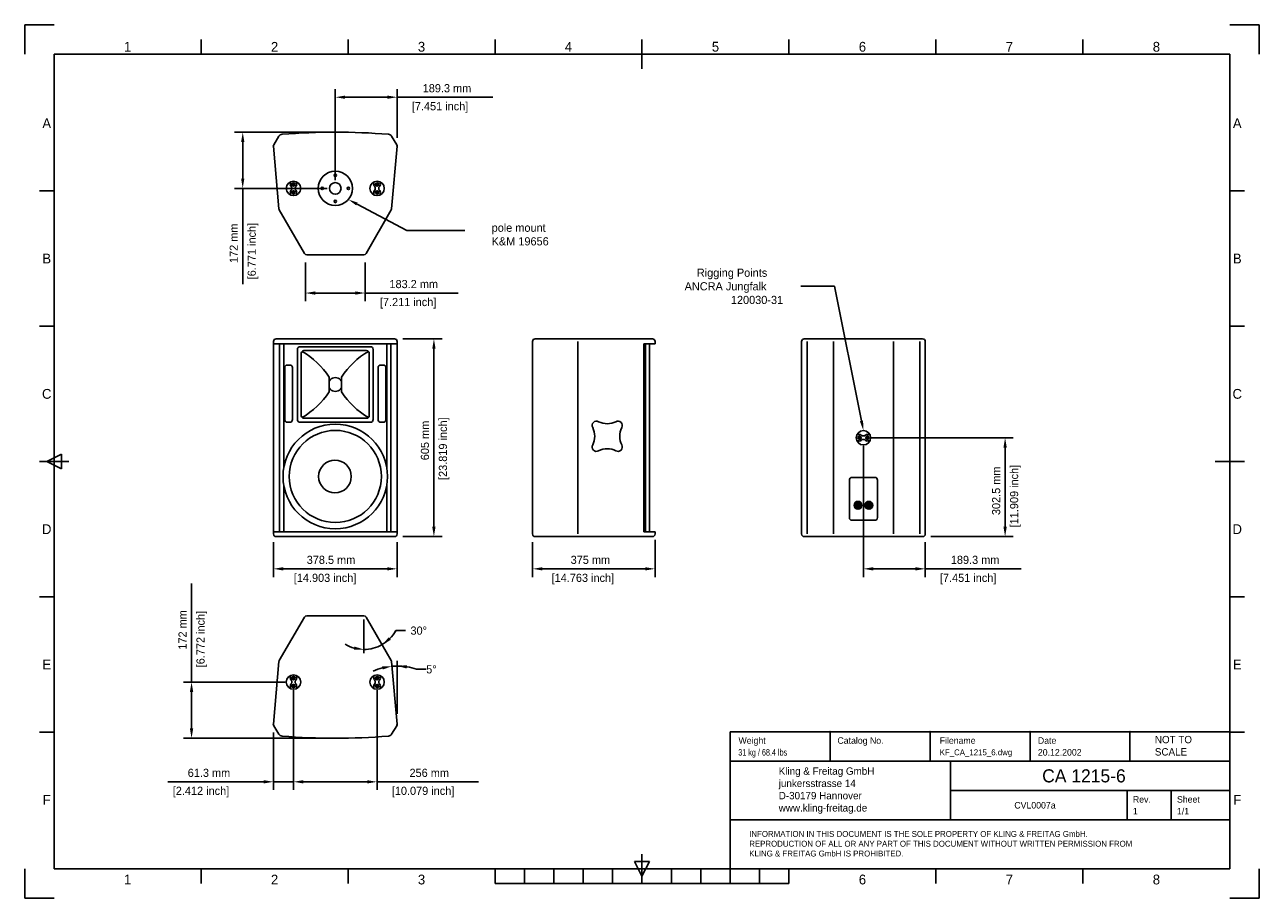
# Model space of a CAD drawing. Extents: x -90 to 3690, y 549 to 3222.
import ezdxf
from ezdxf.enums import TextEntityAlignment as Align

# ---------------------------------------------------------------- set-up
doc = ezdxf.new("R2010")
doc.units = 0
for name, color, linetype in [('KF_CA_1215_6_BOTTOM', 7, 'CONTINUOUS'), ('KF_CA_1215_6_DIM', 1, 'CONTINUOUS'), ('KF_CA_1215_6_FRONT', 7, 'CONTINUOUS'), ('KF_CA_1215_6_REAR', 7, 'CONTINUOUS'), ('KF_CA_1215_6_SIDE', 7, 'CONTINUOUS'), ('KF_CA_1215_6_TOP', 7, 'CONTINUOUS'), ('KF_FRAME_025', 7, 'CONTINUOUS'), ('KF_FRAME_050', 6, 'CONTINUOUS'), ('KF_FRAME_070', 5, 'CONTINUOUS'), ('KF_FRAME_200', 8, 'CONTINUOUS')]:
    doc.layers.add(name, color=color, linetype=linetype)

# ---------------------------------------------------------------- blocks, each defined once
blk = doc.blocks.new('KF_CA_1215_6_BOTTOM')
at = {"layer": 'KF_CA_1215_6_BOTTOM'}
for p, q in [((-188.1, -38.4), (-172.4, -12.4)), ((188.2, -38.4), (172.5, -12.4)), ((-189.2, -43.2), (-172.4, -234.4)), ((189.3, -43.2), (172.6, -234.4)), ((-137.4, -152.2), (-137.4, -156.4)), ((-137.4, -191.8), (-137.4, -187.6)), ((-133.4, -169.8), (-133.4, -174.2)), ((-130, -157.9), (-127.9, -160)), ((-127.9, -160), (-130, -162.1)), ((-127.9, -184), (-130, -181.9)), ((-130, -186.1), (-127.9, -184)), ((-125.8, -157.9), (-127.9, -160)), ((-127.9, -160), (-125.8, -162.1)), ((-127.9, -184), (-125.8, -181.9)), ((-125.8, -186.1), (-127.9, -184)), ((-122.4, -169.8), (-122.4, -174.2)), ((-118.4, -152.2), (-118.4, -156.4)), ((-118.4, -191.8), (-118.4, -187.6)), ((118.6, -152.2), (118.6, -156.4)), ((118.6, -191.8), (118.6, -187.6)), ((122.6, -169.8), (122.6, -174.2)), ((126, -157.9), (128.1, -160)), ((128.1, -160), (126, -162.1)), ((128.1, -184), (126, -181.9)), ((126, -186.1), (128.1, -184)), ((130.2, -157.9), (128.1, -160)), ((128.1, -160), (130.2, -162.1)), ((128.1, -184), (130.2, -181.9)), ((130.2, -186.1), (128.1, -184)), ((133.6, -169.8), (133.6, -174.2)), ((137.6, -152.2), (137.6, -156.4)), ((137.6, -191.8), (137.6, -187.6)), ((-171.4, -237.7), (-94.4, -371)), ((171.5, -237.7), (94.6, -371)), ((-87.5, -375), (87.7, -375))]:
    blk.add_line(p, q, dxfattribs=at)
for centre, radius in [((-127.9, -172), 22), ((0.1, -172), 52.5), ((0.1, -132), 3.75), ((128.1, -172), 22), ((-127.9, -160), 5), ((-127.9, -184), 5), ((-39.9, -172), 3.75), ((0.1, -172), 17.8), ((40.1, -172), 3.75), ((128.1, -160), 5), ((128.1, -184), 5), ((0.1, -212), 3.75)]:
    blk.add_circle(centre, radius, dxfattribs=at)
for centre, radius, start, end in [((0.1, -2070.2), 2070.2, 85.4927, 94.51), ((-161.7, -18.9), 12.5, 94.5094, 148.9999), ((161.9, -18.9), 12.5, 31.0001, 85.4906), ((-181.2, -42.5), 8, 149, 185.0001), ((181.3, -42.5), 8, 354.9999, 31), ((-127.9, -160), 10, 164.0576, 229.1678), ((-127.9, -184), 10, 130.8322, 195.9424), ((-140.4, -156.4), 3, 344.0576, 0), ((-140.4, -187.6), 3, 0, 15.9424), ((-136.4, -169.8), 3, 0, 49.1678), ((-136.4, -174.2), 3, 310.8322, 0), ((-119.4, -169.8), 3, 130.8322, 180), ((-119.4, -174.2), 3, 180, 229.1678), ((-127.9, -160), 10, 310.8322, 15.9424), ((-127.9, -184), 10, 344.0576, 49.1678), ((-115.4, -156.4), 3, 180, 195.9424), ((-115.4, -187.6), 3, 164.0576, 180), ((128.1, -160), 10, 164.0576, 229.1678), ((128.1, -184), 10, 130.8322, 195.9424), ((115.6, -156.4), 3, 344.0576, 0), ((115.6, -187.6), 3, 0, 15.9424), ((119.6, -169.8), 3, 0, 49.1678), ((119.6, -174.2), 3, 310.8322, 0), ((136.6, -169.8), 3, 130.8322, 180), ((136.6, -174.2), 3, 180, 229.1678), ((128.1, -160), 10, 310.8322, 15.9424), ((128.1, -184), 10, 344.0576, 49.1678), ((140.6, -156.4), 3, 180, 195.9424), ((140.6, -187.6), 3, 164.0576, 180), ((-164.5, -233.7), 8, 185, 210), ((164.6, -233.7), 8, 330, 355), ((-87.5, -367), 8, 210, 270), ((87.7, -367), 8, 270, 330)]:
    blk.add_arc(centre, radius, start, end, dxfattribs=at)
for p in [(-189.2, -42.5), (189.3, -42.5)]:
    blk.add_point(p, dxfattribs=at)
blk = doc.blocks.new('KF_CA_1215_6_FRONT')
at = {"layer": 'KF_CA_1215_6_FRONT'}
for p, q in [((-181.3, 0), (181.3, 0)), ((-189.3, -597), (-189.3, -8)), ((-189.2, -15), (189.2, -15)), ((-170.5, -15), (-170.5, -590)), ((-157.5, -15), (-157.5, -392.4)), ((-116, -247), (-116, -32)), ((-108, -24), (108, -24)), ((-96, -36), (96, -36)), ((116, -32), (116, -247)), ((157.5, -15), (157.5, -393.2)), ((170.5, -15), (170.5, -590)), ((189.3, -8), (189.3, -597)), ((-104, -235), (-104, -44)), ((104, -44), (104, -235)), ((-155, -88), (-155, -247)), ((-139, -80), (-147, -80)), ((-131, -88), (-131, -247)), ((131, -88), (131, -247)), ((139, -80), (147, -80)), ((155, -88), (155, -247)), ((-18.5, -116.9), (-18.5, -162.1)), ((-18.5, -146.3), (-18.5, -132.7)), ((18.6, -116.9), (18.6, -162.1)), ((18.6, -146.3), (18.6, -132.7)), ((-139, -255), (-147, -255)), ((-108, -255), (108, -255)), ((-96, -243), (96, -243)), ((139, -255), (147, -255)), ((-157.5, -451.6), (-157.5, -590)), ((157.5, -447.5), (157.5, -590)), ((-189.2, -590), (189.2, -590)), ((-181.3, -605), (181.3, -605))]:
    blk.add_line(p, q, dxfattribs=at)
for centre, radius in [((0, -421), 160), ((0, -421), 141), ((-1, -421), 50)]:
    blk.add_circle(centre, radius, dxfattribs=at)
for centre, radius, start, end in [((-181.3, -8), 8, 90, 180), ((-108, -32), 8, 90, 180), ((-96, -44), 8, 90, 180), ((96, -44), 8, 0, 90), ((108, -32), 8, 0, 90), ((181.3, -8), 8, 0, 90), ((-228.2, -255.4), 251.3, 33.4602, 59.7435), ((228.3, -255.4), 251.3, 120.2565, 146.5398), ((-147, -88), 8, 90, 180), ((-139, -88), 8, 0, 90), ((139, -88), 8, 90, 180), ((147, -88), 8, 0, 90), ((-7.4, -132.7), 11.1, 137.709, 180), ((-7.4, -146.3), 11.1, 180, 222.291), ((0, -139.5), 21.2, 42.291, 137.709), ((7.5, -132.7), 11.1, 0, 42.291), ((7.5, -146.3), 11.1, 317.709, 0), ((-228.2, -23.6), 251.3, 300.2565, 326.5398), ((0, -139.5), 21.2, 222.291, 317.709), ((228.3, -23.6), 251.3, 213.4602, 239.7435), ((-147, -247), 8, 180, 270), ((-139, -247), 8, 270, 0), ((-108, -247), 8, 180, 270), ((-96, -235), 8, 180, 270), ((96, -235), 8, 270, 0), ((108, -247), 8, 270, 0), ((139, -247), 8, 180, 270), ((147, -247), 8, 270, 0), ((-181.3, -597), 8, 180, 270), ((181.3, -597), 8, 270, 0)]:
    blk.add_arc(centre, radius, start, end, dxfattribs=at)
blk = doc.blocks.new('KF_CA_1215_6_SIDE')
at = {"layer": 'KF_CA_1215_6_SIDE'}
for p, q in [((179.5, 0), (-179.5, 0)), ((-187.5, -8), (-187.5, -597)), ((-48.6, -8), (-48.6, -597)), ((153, -15), (153, -590)), ((187.5, -15), (153, -15)), ((158, -15), (158, -590)), ((171, -15), (171, -590)), ((187.5, -8), (187.5, -15)), ((187.5, -590), (153, -590)), ((187.5, -590), (187.5, -597)), ((179.5, -605), (-179.5, -605))]:
    blk.add_line(p, q, dxfattribs=at)
for centre, radius, start, end in [((179.5, -8), 8, 0, 90), ((-179.5, -8), 8, 90, 180), ((8.1, -264.8), 13, 58.6012, 211.4006), ((41.3, -197.6), 62, 244.7358, 295.264), ((74.5, -264.8), 13, 328.6012, 121.4006), ((-59.1, -298), 62, 334.7358, 25.264), ((141.7, -298), 62, 154.7358, 205.264), ((8.1, -331.2), 13, 148.6012, 301.4006), ((41.3, -398.4), 62, 64.7358, 115.264), ((74.5, -331.2), 13, 238.6013, 31.4006), ((-179.5, -597), 8, 180, 270), ((179.5, -597), 8, 270, 0)]:
    blk.add_arc(centre, radius, start, end, dxfattribs=at)
blk = doc.blocks.new('KF_CA_1215_6_REAR')
at = {"layer": 'KF_CA_1215_6_REAR'}
for p, q in [((-181.3, 0), (181.3, 0)), ((-189.3, -8), (-189.3, -597)), ((-172.2, -8), (-172.2, -597)), ((-91.6, -8), (-91.6, -597)), ((91.6, -8), (91.6, -597)), ((172.2, -8), (172.2, -597)), ((189.3, -8), (189.3, -597)), ((-19.8, -293), (-15.6, -293)), ((-14.1, -300.4), (-12, -302.5)), ((-12, -302.5), (-9.9, -300.4)), ((-2.2, -297), (2.2, -297)), ((12, -302.5), (9.9, -300.4)), ((14.1, -300.4), (12, -302.5)), ((19.8, -293), (15.6, -293)), ((-19.8, -312), (-15.6, -312)), ((-14.1, -304.6), (-12, -302.5)), ((-12, -302.5), (-9.9, -304.6)), ((-2.2, -308), (2.2, -308)), ((12, -302.5), (9.9, -304.6)), ((14.1, -304.6), (12, -302.5)), ((19.8, -312), (15.6, -312)), ((-43, -432), (-43, -547)), ((-35, -424), (35, -424)), ((43, -432), (43, -547)), ((-25.8, -506.3), (-24.8, -506.3)), ((-25.8, -512), (-24.8, -512)), ((-20.4, -505.5), (-20.8, -505.2)), ((-20.7, -513.2), (-20.3, -512.9)), ((-18.6, -507.3), (-19.1, -506.8)), ((-19, -511.5), (-18.5, -511)), ((-14.9, -507.2), (-14.4, -506.7)), ((-14.3, -511.4), (-14.8, -510.9)), ((-13.1, -505.4), (-12.7, -505)), ((-12.6, -513.1), (-13, -512.8)), ((-8.4, -507.2), (-7.4, -507.2)), ((-8.4, -511), (-7.4, -511)), ((7.6, -506.3), (8.6, -506.3)), ((7.6, -512), (8.6, -512)), ((13, -505.5), (12.6, -505.2)), ((12.7, -513.2), (13.1, -512.9)), ((14.8, -507.3), (14.3, -506.8)), ((14.4, -511.5), (14.9, -511)), ((18.5, -507.2), (19, -506.7)), ((19.1, -511.4), (18.6, -510.9)), ((20.3, -505.4), (20.7, -505)), ((20.8, -513.1), (20.4, -512.8)), ((25, -507.2), (26, -507.2)), ((25, -511), (26, -511)), ((-35, -555), (35, -555)), ((-181.3, -605), (181.3, -605))]:
    blk.add_line(p, q, dxfattribs=at)
for centre, radius in [((0, -302.5), 22), ((-12, -302.5), 5), ((12, -302.5), 5), ((-16.7, -509.1), 12), ((-16.7, -509.1), 11.4), ((16.7, -509.1), 12), ((16.7, -509.1), 11.4)]:
    blk.add_circle(centre, radius, dxfattribs=at)
for centre, radius, start, end in [((-181.3, -8), 8, 90, 180), ((181.3, -8), 8, 0, 90), ((-15.6, -290), 3, 270, 285.9424), ((-12, -302.5), 10, 40.8322, 105.9424), ((-2.2, -294), 3, 220.8322, 270), ((2.2, -294), 3, 270, 319.1678), ((12, -302.5), 10, 74.0576, 139.1678), ((15.6, -290), 3, 254.0576, 270), ((-15.6, -315), 3, 74.0576, 90), ((-12, -302.5), 10, 254.0576, 319.1678), ((-2.2, -311), 3, 90, 139.1678), ((2.2, -311), 3, 40.8322, 90), ((12, -302.5), 10, 220.8322, 285.9424), ((15.6, -315), 3, 90, 105.9424), ((-35, -432), 8, 90, 180), ((35, -432), 8, 0, 90), ((-16.7, -509.1), 9.5, 162.5424, 197.4576), ((-16.7, -509.1), 8.55, 12.8396, 160.5288), ((-16.7, -509.1), 8.55, 199.4712, 347.1604), ((-16.7, -509.1), 5.7, 135.8579, 225.8583), ((-16.7, -509.1), 5.22, 45.8579, 135.8579), ((-16.7, -509.1), 5.22, 225.8583, 315.8579), ((-16.7, -509.1), 3.32, 135.8585, 225.8591), ((-16.7, -509.1), 2.61, 45.857, 135.8588), ((-16.7, -509.1), 2.61, 225.8597, 315.8588), ((-16.7, -509.1), 3.32, 315.8585, 45.857), ((-16.7, -509.1), 5.7, 315.8579, 45.8578), ((-16.7, -509.1), 9.5, 348.463, 11.537), ((16.7, -509.1), 9.5, 162.5424, 197.4576), ((16.7, -509.1), 8.55, 12.8396, 160.5288), ((16.7, -509.1), 8.55, 199.4712, 347.1604), ((16.7, -509.1), 5.7, 135.8579, 225.8583), ((16.7, -509.1), 5.22, 45.8579, 135.8579), ((16.7, -509.1), 5.22, 225.8583, 315.8579), ((16.7, -509.1), 3.32, 135.8585, 225.8591), ((16.7, -509.1), 2.61, 45.857, 135.8588), ((16.7, -509.1), 2.61, 225.8597, 315.8588), ((16.7, -509.1), 3.32, 315.8585, 45.857), ((16.7, -509.1), 5.7, 315.8579, 45.8578), ((16.7, -509.1), 9.5, 348.463, 11.537), ((-35, -547), 8, 180, 270), ((35, -547), 8, 270, 0), ((-181.3, -597), 8, 180, 270), ((181.3, -597), 8, 270, 0)]:
    blk.add_arc(centre, radius, start, end, dxfattribs=at)
blk = doc.blocks.new('KF_CA_1215_6_TOP')
at = {"layer": 'KF_CA_1215_6_TOP'}
for p, q in [((-171.5, 237.7), (-94.6, 371)), ((87.5, 375), (-87.7, 375)), ((171.4, 237.7), (94.4, 371)), ((-189.3, 43.2), (-172.6, 234.4)), ((189.2, 43.2), (172.4, 234.4)), ((-137.6, 191.8), (-137.6, 187.6)), ((-118.6, 191.8), (-118.6, 187.6)), ((118.4, 191.8), (118.4, 187.6)), ((137.4, 191.8), (137.4, 187.6)), ((-137.6, 152.2), (-137.6, 156.4)), ((-133.6, 169.8), (-133.6, 174.2)), ((-130.2, 186.1), (-128.1, 184)), ((-128.1, 184), (-130.2, 181.9)), ((-128.1, 160), (-130.2, 162.1)), ((-130.2, 157.9), (-128.1, 160)), ((-126, 186.1), (-128.1, 184)), ((-128.1, 184), (-126, 181.9)), ((-128.1, 160), (-126, 162.1)), ((-126, 157.9), (-128.1, 160)), ((-122.6, 169.8), (-122.6, 174.2)), ((-118.6, 152.2), (-118.6, 156.4)), ((118.4, 152.2), (118.4, 156.4)), ((122.4, 169.8), (122.4, 174.2)), ((125.8, 186.1), (127.9, 184)), ((127.9, 184), (125.8, 181.9)), ((127.9, 160), (125.8, 162.1)), ((125.8, 157.9), (127.9, 160)), ((130, 186.1), (127.9, 184)), ((127.9, 184), (130, 181.9)), ((127.9, 160), (130, 162.1)), ((130, 157.9), (127.9, 160)), ((133.4, 169.8), (133.4, 174.2)), ((137.4, 152.2), (137.4, 156.4)), ((-188.2, 38.4), (-172.5, 12.4)), ((188.1, 38.4), (172.4, 12.4))]:
    blk.add_line(p, q, dxfattribs=at)
for centre, radius in [((-128.1, 172), 22), ((127.9, 172), 22), ((-128.1, 184), 5), ((-128.1, 160), 5), ((127.9, 184), 5), ((127.9, 160), 5)]:
    blk.add_circle(centre, radius, dxfattribs=at)
for centre, radius, start, end in [((-87.7, 367), 8, 90, 149.9999), ((87.5, 367), 8, 30.0001, 90), ((-164.6, 233.7), 8, 150, 175), ((164.5, 233.7), 8, 5, 30), ((-128.1, 184), 10, 164.0576, 229.1678), ((-128.1, 160), 10, 130.8322, 195.9424), ((-140.6, 187.6), 3, 344.0576, 0), ((-140.6, 156.4), 3, 0, 15.9424), ((-136.6, 174.2), 3, 0, 49.1678), ((-136.6, 169.8), 3, 310.8322, 0), ((-119.6, 174.2), 3, 130.8322, 180), ((-119.6, 169.8), 3, 180, 229.1678), ((-128.1, 184), 10, 310.8322, 15.9424), ((-128.1, 160), 10, 344.0576, 49.1678), ((-115.6, 187.6), 3, 180, 195.9424), ((-115.6, 156.4), 3, 164.0576, 180), ((127.9, 184), 10, 164.0576, 229.1678), ((127.9, 160), 10, 130.8322, 195.9424), ((115.4, 187.6), 3, 344.0576, 0), ((115.4, 156.4), 3, 0, 15.9424), ((119.4, 174.2), 3, 0, 49.1678), ((119.4, 169.8), 3, 310.8322, 0), ((136.4, 174.2), 3, 130.8322, 180), ((136.4, 169.8), 3, 180, 229.1678), ((127.9, 184), 10, 310.8322, 15.9424), ((127.9, 160), 10, 344.0576, 49.1678), ((140.4, 187.6), 3, 180, 195.9424), ((140.4, 156.4), 3, 164.0576, 180), ((-181.3, 42.5), 8, 174.9999, 211), ((181.2, 42.5), 8, 329, 5.0001), ((-161.9, 18.9), 12.5, 211.0001, 265.4906), ((-0.1, 2070.2), 2070.2, 265.4927, 274.51), ((161.7, 18.9), 12.5, 274.5094, 328.9999)]:
    blk.add_arc(centre, radius, start, end, dxfattribs=at)
for p in [(-189.3, 42.5), (189.2, 42.5)]:
    blk.add_point(p, dxfattribs=at)
blk = doc.blocks.new('KF_CA_1215_6_LAYOUT')
at = {"layer": 'KF_CA_1215_6_DIM'}
for p in [(2466, 509.7), (2772, 509.7), (3078, 509.7), (3384, 509.7)]:
    blk.add_point(p, dxfattribs=at)
at = {"layer": 'KF_FRAME_050'}
for p, q in [((540, 2583), (540, 2628)), ((990, 2583), (990, 2628)), ((1440, 2583), (1440, 2628)), ((1890, 2538), (1890, 2628)), ((2340, 2583), (2340, 2628)), ((2790, 2583), (2790, 2628)), ((3240, 2583), (3240, 2628)), ((90, 2164.5), (45, 2164.5)), ((3735, 2164.5), (3690, 2164.5)), ((90, 1750.5), (45, 1750.5)), ((3735, 1750.5), (3690, 1750.5)), ((45, 1336.5), (135, 1336.5)), ((67.5, 1336.5), (112.5, 1359)), ((112.5, 1314), (67.5, 1336.5)), ((112.5, 1359), (112.5, 1314)), ((3645, 1336.5), (3735, 1336.5)), ((90, 922.5), (45, 922.5)), ((3735, 922.5), (3690, 922.5)), ((90, 508.5), (45, 508.5)), ((3735, 508.5), (3690, 508.5)), ((1890, 90), (1890, 135)), ((540, 45), (540, 90)), ((990, 45), (990, 90)), ((1440, 45), (1440, 90)), ((1530, 45), (1530, 90)), ((1620, 45), (1620, 90)), ((1710, 45), (1710, 90)), ((1800, 45), (1800, 90)), ((1867.5, 112.5), (1912.5, 112.5)), ((1890, 67.5), (1867.5, 112.5)), ((1912.5, 112.5), (1890, 67.5)), ((1890, 90), (1890, 45)), ((1980, 45), (1980, 90)), ((2070, 45), (2070, 90)), ((2160, 45), (2160, 90)), ((2250, 45), (2250, 90)), ((2340, 45), (2340, 90)), ((2790, 45), (2790, 90)), ((3240, 45), (3240, 90)), ((1440, 45), (2340, 45))]:
    blk.add_line(p, q, dxfattribs=at)
at = {"layer": 'KF_FRAME_070'}
for p, q in [((3690, 2583), (90, 2583)), ((90, 2583), (90, 90)), ((3690, 90), (3690, 2583)), ((2160, 509.7), (3690, 509.7)), ((2160, 239.7), (2160, 509.7)), ((2466, 419.7), (2466, 509.7)), ((2772, 419.7), (2772, 509.7)), ((3078, 419.7), (3078, 509.7)), ((3384, 419.7), (3384, 509.7)), ((2160, 419.7), (3690, 419.7)), ((2835, 239.7), (2835, 419.7)), ((2835, 329.7), (3690, 329.7)), ((3375, 239.7), (3375, 329.7)), ((3510, 239.7), (3510, 329.7)), ((2160, 239.7), (3690, 239.7)), ((2160, 90), (2160, 239.7)), ((90, 90), (3690, 90))]:
    blk.add_line(p, q, dxfattribs=at)
at = {"layer": 'KF_FRAME_200'}
for p, q in [((90, 2673), (0, 2673)), ((0, 2673), (0, 2583)), ((3780, 2673), (3690, 2673)), ((3780, 2583), (3780, 2673)), ((0, 0), (0, 90)), ((3780, 0), (3780, 90)), ((0, 0), (90, 0)), ((3780, 0), (3690, 0))]:
    blk.add_line(p, q, dxfattribs=at)
at = {"layer": 'KF_CA_1215_6_DIM'}
for s, height, p in [('NOT TO ', 22.5, (3460.3, 474.4)), ('SCALE', 22.5, (3460.3, 436.9)), ('Kling & Freitag GmbH', 22.5, (2308.7, 378)), ('junkersstrasse 14', 22.5, (2308.7, 340.5)), ('D-30179 Hannover', 22.5, (2308.7, 303)), ('www.kling-freitag.de', 22.5, (2308.7, 265.5)), ('INFORMATION IN THIS DOCUMENT IS THE SOLE PROPERTY OF KLING & FREITAG GmbH. ', 18, (2218.3, 188)), ('REPRODUCTION OF ALL OR ANY PART OF THIS DOCUMENT WITHOUT WRITTEN PERMISSION FROM ', 18, (2218.3, 158)), ('KLING & FREITAG GmbH IS PROHIBITED.', 18, (2218.3, 128))]:
    blk.add_text(s, height=height, dxfattribs=at).set_placement(p)
at = {"layer": 'KF_FRAME_025'}
for s, p in [('Weight', (2185.5, 482.7)), ('Catalog No.', (2488.4, 482.7)), ('Filename', (2801.4, 482.7)), ('Date', (3102.1, 482.7)), ('Rev.', (3393, 302.7)), ('Sheet', (3528, 302.7))]:
    blk.add_text(s, height=20, dxfattribs=at).set_placement(p, align=Align.MIDDLE_LEFT)
at = {"layer": 'KF_FRAME_025', "width": 0.8}
blk.add_text('31 kg / 68.4 lbs', height=20, dxfattribs=at).set_placement((2184.8, 436.7))
at = {"layer": 'KF_FRAME_025'}
for s, height, p in [('KF_CA_1215_6.dwg', 18, (2801.4, 437.7)), ('20.12.2002', 20, (3102.1, 436.7)), ('1', 20, (3393, 256.7)), ('1/1', 20, (3528, 256.7))]:
    blk.add_text(s, height=height, dxfattribs=at).set_placement(p)
at = {"layer": 'KF_FRAME_050'}
for s, p in [('1', (315, 2605.5)), ('2', (765, 2605.5)), ('3', (1215, 2605.5)), ('4', (1665, 2605.5)), ('5', (2115, 2605.5)), ('6', (2565, 2605.5)), ('7', (3015, 2605.5)), ('8', (3465, 2605.5)), ('A', (67.5, 2371.5)), ('A', (3712.5, 2371.5)), ('B', (67.5, 1957.5)), ('B', (3712.5, 1957.5)), ('C', (67.5, 1543.5)), ('C', (3712.5, 1543.5)), ('D', (67.5, 1129.5)), ('D', (3712.5, 1129.5)), ('E', (67.5, 715.5)), ('E', (3712.5, 715.5)), ('F', (67.5, 301.5)), ('F', (3712.5, 301.5)), ('1', (315, 57.5)), ('2', (765, 57.5)), ('3', (1215, 57.5)), ('6', (2565, 57.5)), ('7', (3015, 57.5)), ('8', (3465, 57.5))]:
    blk.add_text(s, height=30, dxfattribs=at).set_placement(p, align=Align.MIDDLE)
for s, height, p in [('CA 1215-6', 40, (3115.3, 354.7)), ('CVL0007a', 20, (3030, 274.7))]:
    blk.add_text(s, height=height, dxfattribs=at).set_placement(p)

msp = doc.modelspace()

# ---------------------------------------------------------------- linework, layer by layer
at = {"layer": 'KF_CA_1215_6_DIM'}
for p, q in [((860.9, 2746.2), (860.9, 3025.1)), ((1050.2, 2875.6), (1050.2, 3025.1)), ((890.9, 3000.1), (1020.2, 3000.1)), ((1050.2, 3000.1), (1343.5, 3000.1)), ((835.8, 2893.1), (552.5, 2893.1)), ((577.5, 2863.1), (577.5, 2751.2)), ((835.8, 2721.2), (552.5, 2721.2)), ((577.5, 2721.2), (577.5, 2427.8)), ((1257.9, 2592.4), (1080.2, 2592.4)), ((769.3, 2494.2), (769.3, 2375.9)), ((952.5, 2494.2), (952.5, 2375.9)), ((2388.8, 2421.5), (2286.7, 2421.5)), ((2471.9, 2009.5), (2388.8, 2421.5)), ((799.3, 2400.9), (922.5, 2400.9)), ((952.5, 2400.9), (1237.5, 2400.9)), ((1067.2, 2260.6), (1187.8, 2260.6)), ((1162.8, 2230.6), (1162.8, 1685.6)), ((2477.9, 1933.1), (2477.9, 1532)), ((2502.9, 1958.1), (2936.7, 1958.1)), ((2911.7, 1685.6), (2911.7, 1928.1)), ((671.6, 1638.6), (671.6, 1532)), ((1050.2, 1638.6), (1050.2, 1532)), ((1067.2, 1655.6), (1187.8, 1655.6)), ((1464.8, 1638.6), (1464.8, 1532)), ((1839.8, 1645.6), (1839.8, 1532)), ((2667.1, 1638.6), (2667.1, 1532)), ((2684.1, 1655.6), (2936.7, 1655.6)), ((1020.2, 1557), (701.6, 1557)), ((1494.8, 1557), (1809.8, 1557)), ((2507.9, 1557), (2637.1, 1557)), ((2667.1, 1557), (2960.5, 1557)), ((420.8, 1210.6), (420.8, 1512.2)), ((948.5, 1401.5), (948.5, 1298.5)), ((1046.1, 1368), (1076.1, 1368)), ((1050.2, 1113.8), (1050.2, 1275.7)), ((1109.3, 1249.6), (1139.3, 1249.6)), ((707.9, 1210.6), (395.8, 1210.6)), ((420.8, 1068.6), (420.8, 1180.6)), ((732.9, 1185.6), (732.9, 880.3)), ((732.9, 1185.6), (732.9, 880.3)), ((988.9, 1185.6), (988.9, 880.3)), ((836, 1038.6), (395.8, 1038.6)), ((671.6, 1056.1), (671.6, 880.3)), ((641.6, 905.3), (348.3, 905.3)), ((732.9, 905.3), (671.6, 905.3)), ((762.9, 905.3), (792.9, 905.3)), ((762.9, 905.3), (958.9, 905.3)), ((988.9, 905.3), (1298.9, 905.3))]:
    msp.add_line(p, q, dxfattribs=at)
at = {"layer": 'KF_CA_1215_6_DIM', "extrusion": (0, 0, -1)}
for p, q in [((927.5, 2673.2), (1080.2, 2592.4)), ((1080.2, 2592.4), (1257.9, 2592.4))]:
    msp.add_line(p, q, dxfattribs=at)
at = {"layer": 'KF_CA_1215_6_DIM'}
for centre, radius, start, end in [((948.5, 1421.6), 111.4, 300.0001, 331.2544), ((948.5, 1421.6), 111.4, 315.4812, 330.9624), ((948.5, 1421.6), 111.4, 239.0377, 254.5188), ((948.5, 1421.6), 111.4, 270, 300.0001), ((1050.2, 1081.1), 178.6, 104.6277, 114.2641), ((1050.2, 1081.1), 178.6, 90, 94.9912), ((1050.2, 1081.1), 178.6, 70.658, 90), ((1050.2, 1081.1), 178.6, 70.727, 80.3635)]:
    msp.add_arc(centre, radius, start, end, dxfattribs=at)
for points in [[(890.9, 3005.1), (890.9, 2995.1), (860.9, 3000.1)], [(1020.2, 3005.1), (1020.2, 2995.1), (1050.2, 3000.1)], [(572.5, 2863.1), (582.5, 2863.1), (577.5, 2893.1)], [(572.5, 2751.2), (582.5, 2751.2), (577.5, 2721.2)], [(799.3, 2405.9), (799.3, 2395.9), (769.3, 2400.9)], [(922.5, 2405.9), (922.5, 2395.9), (952.5, 2400.9)], [(1157.8, 2230.6), (1167.8, 2230.6), (1162.8, 2260.6)], [(2476.8, 2010.5), (2477.9, 1980.1), (2467, 2008.5)], [(2906.7, 1928.1), (2916.7, 1928.1), (2911.7, 1958.1)], [(1157.8, 1685.6), (1167.8, 1685.6), (1162.8, 1655.6)], [(2906.7, 1685.6), (2916.7, 1685.6), (2911.7, 1655.6)], [(701.6, 1562), (701.6, 1552), (671.6, 1557)], [(1020.2, 1562), (1020.2, 1552), (1050.2, 1557)], [(1494.8, 1562), (1494.8, 1552), (1464.8, 1557)], [(1809.8, 1562), (1809.8, 1552), (1839.8, 1557)], [(2507.9, 1562), (2507.9, 1552), (2477.9, 1557)], [(2637.1, 1562), (2637.1, 1552), (2667.1, 1557)], [(1031, 1339.5), (1024.8, 1347.4), (1004.2, 1325.1)], [(919.4, 1319.2), (918.1, 1309.3), (948.5, 1310.2)], [(1004.2, 1258.8), (1005.9, 1248.9), (1034.6, 1259)], [(1079.6, 1252.1), (1080.5, 1262.1), (1050.2, 1259.7)], [(415.8, 1180.6), (425.8, 1180.6), (420.8, 1210.6)], [(415.8, 1068.6), (425.8, 1068.6), (420.8, 1038.6)], [(641.6, 910.3), (641.6, 900.3), (671.6, 905.3)], [(762.9, 910.3), (762.9, 900.3), (732.9, 905.3)], [(762.9, 910.3), (762.9, 900.3), (732.9, 905.3)], [(958.9, 910.3), (958.9, 900.3), (988.9, 905.3)]]:
    msp.add_solid(points, dxfattribs=at)
at = {"layer": 'KF_CA_1215_6_DIM', "extrusion": (0, 0, -1)}
msp.add_solid([(-929.8, 2677.6), (-901, 2687.2), (-925.1, 2668.8)], dxfattribs=at)

# ---------------------------------------------------------------- block references
at = {"layer": 'KF_CA_1215_6_BOTTOM'}
msp.add_blockref('KF_CA_1215_6_BOTTOM', (860.8, 2893.1), dxfattribs=at)
at = {"layer": 'KF_CA_1215_6_DIM'}
msp.add_blockref('KF_CA_1215_6_LAYOUT', (-90.1, 548.9), dxfattribs=at)
at = {"layer": 'KF_CA_1215_6_FRONT'}
msp.add_blockref('KF_CA_1215_6_FRONT', (860.9, 2260.6), dxfattribs=at)
at = {"layer": 'KF_CA_1215_6_REAR'}
msp.add_blockref('KF_CA_1215_6_REAR', (2477.9, 2260.6), dxfattribs=at)
at = {"layer": 'KF_CA_1215_6_SIDE'}
msp.add_blockref('KF_CA_1215_6_SIDE', (1652.3, 2260.6), dxfattribs=at)
at = {"layer": 'KF_CA_1215_6_TOP'}
msp.add_blockref('KF_CA_1215_6_TOP', (861, 1038.6), dxfattribs=at)

# ---------------------------------------------------------------- texts
at = {"layer": 'KF_CA_1215_6_DIM'}
for s, p in [('189.3 mm', (1128.5, 3015.1)), ('[7.451 inch]', (1095.2, 2960.1)), ('pole mount', (1339.6, 2588.3)), ('K&M 19656', (1339.6, 2546.6)), ('Rigging Points', (1967.9, 2450.6)), ('183.2 mm', (1026.7, 2415.9)), ('ANCRA Jungfalk  ', (1930.4, 2409)), ('[7.211 inch]', (997.5, 2360.9)), ('120030-31', (2072.1, 2367.3)), ('378.5 mm', (773.4, 1572)), ('375 mm', (1581.5, 1572)), ('189.3 mm', (2745.5, 1572)), ('[14.903 inch]', (733.8, 1517)), ('[14.763 inch]', (1523.2, 1517)), ('[7.451 inch]', (2712.1, 1517)), ('30°', (1091.1, 1355.5)), ('5°', (1139.3, 1237.1)), ('61.3 mm', (409.1, 920.3)), ('256 mm', (1088.1, 920.3)), ('[2.412 inch]', (363.3, 865.3)), ('[10.079 inch]', (1033.9, 865.3))]:
    msp.add_text(s, height=25, dxfattribs=at).set_placement(p)
for s, p in [('172 mm', (562.5, 2492.8)), ('[6.771 inch]', (617.5, 2442.8)), ('605 mm', (1147.8, 1889.4)), ('[23.819 inch]', (1202.8, 1828.9)), ('302.5 mm', (2896.7, 1721.4)), ('[11.909 inch]', (2951.7, 1683.9)), ('172 mm', (405.8, 1309.7)), ('[6.772 inch]', (460.8, 1255.6))]:
    msp.add_text(s, height=25, rotation=90, dxfattribs=at).set_placement(p)

doc.saveas('drawing.dxf')
